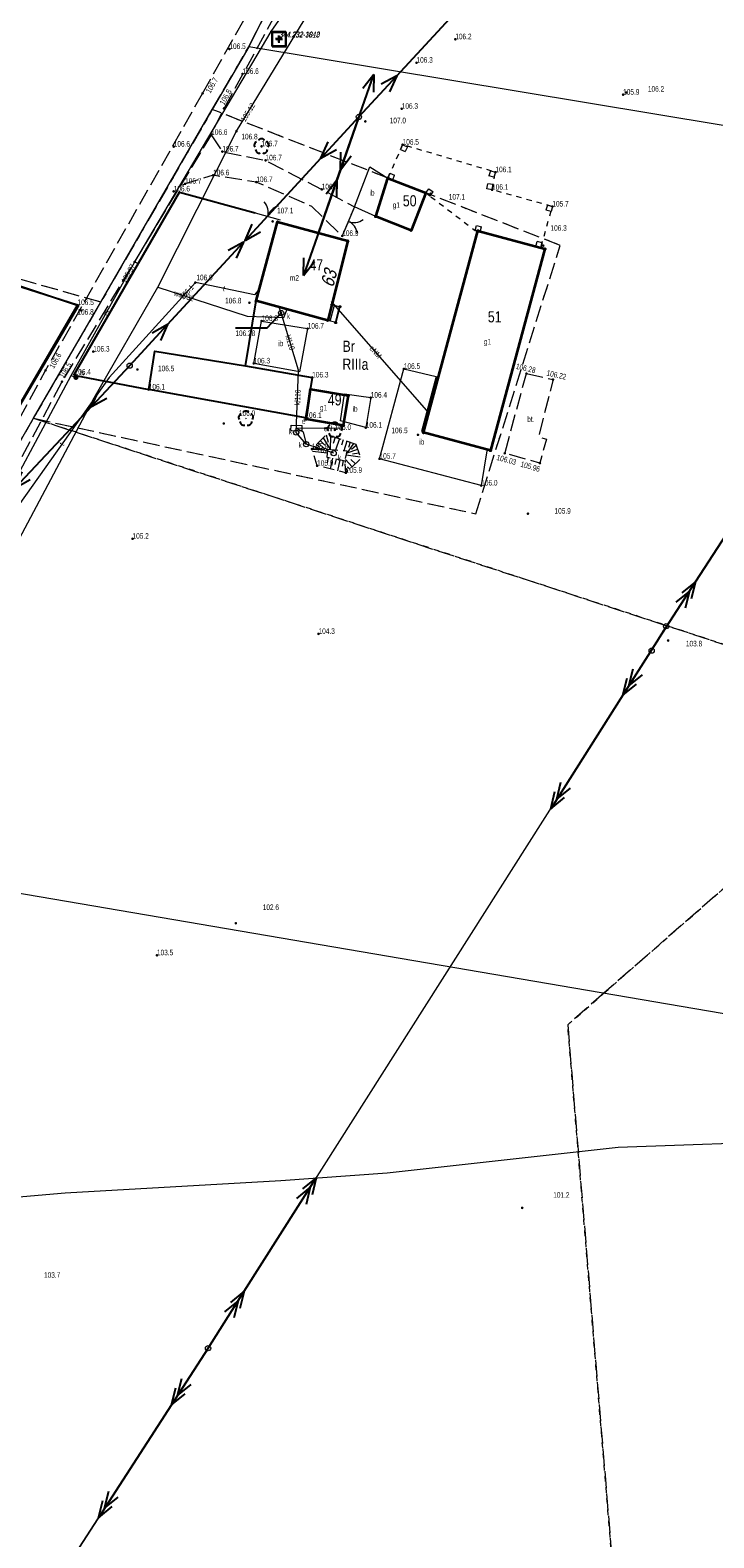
# Model space of a CAD drawing. Header units: inches. Extents: x 6497603 to 6502483, y 5925790 to 5934357.
# Tile 47 of 256: x 6499571 to 6499663, y 5926775 to 5926977. Entities that reach past the tile are written whole.
import ezdxf
from ezdxf.enums import TextEntityAlignment as Align

# ---------------------------------------------------------------- set-up
doc = ezdxf.new("R2010")
doc.units = ezdxf.units.IN
doc.header["$MEASUREMENT"] = 0
for name, pattern in [('1.5_0.75', [2.25, 1.5, -0.75]), ('2.25_0.75', [3, 2.25, -0.75]), ('219-1000', [0, 0]), ('egkk-1000', [3, 2.25, -0.75]), ('egug-1000', [1.5, 0.75, -0.75]), ('otda_1000', [1.4, 0.7, -0.7]), ('otob_1000', [0, 0]), ('suep_nn_1000', [0, 0]), ('suep_sn_1000', [0, 0]), ('supp_1000', [1.25, 0.625, -0.625])]:
    doc.linetypes.add(name, pattern=pattern)
for name, color, linetype in [('000 Inne (niezydentyfikowane)', 7, 'Continuous'), ('203-punkt graniczny', 7, 'Continuous'), ('209-oznaczenie konturu klasyfikacyjnego', 7, 'Continuous'), ('210-oznaczenie konturu użytku gruntowego', 7, 'Continuous'), ('217-kontur klasyfikacyjny', 7, 'Continuous'), ('218-kontur użytku gruntowego', 7, 'Continuous'), ('219-działka ewidencyjna', 7, 'Continuous'), ('238-Punkt adresowy budynku', 7, 'Continuous'), ('312-budynek ewidencyjny', 7, 'Continuous'), ('312-oznaczenie budynku ewidencyjnego', 7, 'Continuous'), ('312-oznaczenie budynku ewidencyjnego-Atr117', 7, 'Continuous'), ('352-schody', 7, 'Continuous'), ('brama', 7, 'Continuous'), ('drzewo liściaste', 7, 'Continuous'), ('inna budowla', 7, 'Continuous'), ('inna budowla-Atr17', 7, 'Continuous'), ('jezdnia', 7, 'Continuous'), ('obszar utwardzony', 7, 'Continuous'), ('obszar utwardzony-Atr17', 7, 'Continuous'), ('ogrodzenie trwałe', 7, 'Continuous'), ('pikieta naturalna', 7, 'Continuous'), ('pikieta naturalna-Atr2', 7, 'Continuous'), ('pikieta sztuczna', 7, 'Continuous'), ('pikieta sztuczna-Atr2', 7, 'Continuous'), ('przewód elektroenergetyczny niskiego napięcia', 7, 'Continuous'), ('przewód elektroenergetyczny podziemny', 7, 'Continuous'), ('przewód elektroenergetyczny podziemny-Atr1', 7, 'Continuous'), ('przewód elektroenergetyczny średniego napięcia', 7, 'Continuous'), ('przewód kanalizacyjny', 7, 'Continuous'), ('przewód kanalizacyjny-Atr1', 7, 'Continuous'), ('przewód telekomunikacyjny podziemny', 7, 'Continuous'), ('przewód telekomunikacyjny podziemny-Atr1', 7, 'Continuous'), ('przewód wodociągowy', 7, 'Continuous'), ('przewód wodociągowy-Atr1', 7, 'Continuous'), ('Punkt budynku', 7, 'Continuous'), ('rzędna', 7, 'Continuous'), ('rzędna-Atr2', 7, 'Continuous'), ('rzędna-Atr3', 7, 'Continuous'), ('skarpa nieumocniona', 7, 'Continuous'), ('studnia kanalizacyjna', 7, 'Continuous'), ('studnia kanalizacyjna-Atr17', 7, 'Continuous'), ('szafa elektroenergetyczna lub kontener', 7, 'Continuous'), ('szafa elektroenergetyczna lub kontener-Atr17', 7, 'Continuous'), ('Szczegółowa osnowa geodezyjna pozioma', 7, 'Continuous'), ('Szczegółowa osnowa geodezyjna pozioma-Atr103', 7, 'Continuous'), ('słup przewodów napowietrznych', 7, 'Continuous'), ('słupek telekomunikacyjny', 7, 'Continuous'), ('słupek telekomunikacyjny-Atr17', 7, 'Continuous'), ('wiata', 7, 'Continuous')]:
    doc.layers.add(name, color=color, linetype=linetype)
doc.styles.get("Standard").update_dxf_attribs({"font": 'arial.ttf'})
doc.linetypes.add('902-1000', pattern='A,5,0,[1,ksztalty.shx,S=1,R=0,X=0,Y=0],5', length=10)

# ---------------------------------------------------------------- blocks, each defined once
blk = doc.blocks.new('203')
at = {"linetype": 'Continuous', "lineweight": 0}
h = blk.add_hatch(color=0, dxfattribs=at)
edge = h.paths.add_edge_path()
edge.add_arc((0, 0), 0.09, 0, 360)
blk = doc.blocks.new('PUNKTBUD')
at = {"color": 0}
blk.add_circle((0, 0), 0.09, dxfattribs=at)
blk = doc.blocks.new('OSSP')
at = {"color": 0}
for p, q in [((-0.939, 0.938), (-0.939, -0.938)), ((-0.939, 0.938), (-0.939, -0.938)), ((0.936, 0.938), (-0.939, 0.938)), ((0.936, 0.938), (-0.939, 0.938)), ((0.45, 0), (-0.45, 0)), ((0.45, 0), (-0.45, 0)), ((0, -0.45), (0, 0.45)), ((0, -0.45), (0, 0.45)), ((0.936, -0.938), (0.936, 0.938)), ((0.936, -0.938), (0.936, 0.938)), ((-0.939, -0.938), (0.936, -0.938)), ((-0.939, -0.938), (0.936, -0.938))]:
    blk.add_line(p, q, dxfattribs=at)
blk = doc.blocks.new('PW01')
at = {"linetype": 'Continuous', "lineweight": 13}
h = blk.add_hatch(color=0, dxfattribs=at)
edge = h.paths.add_edge_path()
edge.add_arc((0, 0), 0.18, 0, 360)
blk = doc.blocks.new('US15')
at = {"color": 0, "linetype": 'Continuous', "lineweight": 13}
blk.add_circle((0, 0), 0.35, dxfattribs=at)
blk = doc.blocks.new('OP021')
at = {"linetype": 'Continuous', "lineweight": 13}
h = blk.add_hatch(color=0, dxfattribs=at)
edge = h.paths.add_edge_path()
edge.add_arc((0, 0), 0.1, 0, 360)
at = {"color": 0, "linetype": 'Continuous', "lineweight": -3}
for centre, start, end in [((-0.476, 0.154), 110.388, 213.756), ((0, 0.5), 38.316, 141.684), ((0.476, 0.154), 326.244, 69.612), ((-0.294, -0.404), 182.272, 285.64), ((0.294, -0.404), 254.36, 357.728), ((0.294, -0.404), 254.36, 357.728)]:
    blk.add_arc(centre, 0.5, start, end, dxfattribs=at)
blk = doc.blocks.new('US09')
at = {"linetype": 'Continuous', "lineweight": 13}
h = blk.add_hatch(color=0, dxfattribs=at)
edge = h.paths.add_edge_path()
edge.add_arc((0, 0), 0.35, 0, 360)
blk = doc.blocks.new('US18')
at = {"color": 0, "linetype": 'Continuous', "lineweight": 13}
for p, q in [((-0.75, -0.35), (-0.75, 0.35)), ((-0.75, 0.35), (0.75, 0.35)), ((0.75, -0.35), (0.75, 0.35)), ((-0.75, -0.35), (0.75, -0.35))]:
    blk.add_line(p, q, dxfattribs=at)
blk = doc.blocks.new('SUEP1')
at = {"color": 0, "linetype": 'Continuous'}
for p, q in [((0, 0), (7.5, 0)), ((7.5, 0), (5.25, 0.75)), ((7.5, 0), (5.25, -0.75)), ((7.5, 0), (22.5, 0)), ((22.5, 0), (20.25, 0.75)), ((22.5, 0), (20.25, -0.75))]:
    blk.add_line(p, q, dxfattribs=at)
blk = doc.blocks.new('SM05')
at = {"color": 0, "linetype": 'Continuous', "lineweight": 13}
blk.add_circle((0, 0), 0.35, dxfattribs=at)
blk = doc.blocks.new('SUEP2')
at = {"color": 0, "linetype": 'Continuous'}
for p, q in [((0, 0), (9.04, 0)), ((7.54, 0), (5.29, 0.75)), ((7.54, 0), (5.29, -0.75)), ((9.04, 0), (6.79, 0.75)), ((9.04, 0), (6.79, -0.75)), ((9.04, 0), (27.04, 0)), ((25.54, 0), (23.29, 0.75)), ((25.54, 0), (23.29, -0.75)), ((27.04, 0), (24.79, 0.75)), ((27.04, 0), (24.79, -0.75))]:
    blk.add_line(p, q, dxfattribs=at)
blk = doc.blocks.new('IB10')
at = {"color": 0, "linetype": 'Continuous', "lineweight": 13}
for p, q in [((0, 0), (0, 0.7)), ((0, 0.7), (0.7, 0.7)), ((0.7, 0), (0, 0)), ((0.7, 0), (0.7, 0.7))]:
    blk.add_line(p, q, dxfattribs=at)
blk = doc.blocks.new('OK02')
at = {"color": 0, "linetype": 'Continuous', "lineweight": 0}
for centre, start, end in [((-2, 0), 0, 60), ((2, 0), 120, 180)]:
    blk.add_arc(centre, 2, start, end, dxfattribs=at)

msp = doc.modelspace()

# ---------------------------------------------------------------- linework, layer by layer
at = {"layer": '000 Inne (niezydentyfikowane)', "color": 7, "linetype": 'Continuous', "lineweight": 18, "flags": 128}
for points in [[(6499609.52, 5926921.9), (6499610.4, 5926921.02)], [(6499609.8, 5926922.17), (6499610.39, 5926921.58)], [(6499610.16, 5926922.54), (6499611.12, 5926920.98)], [(6499610.58, 5926922.95), (6499610.85, 5926921.96)], [(6499611.18, 5926922.83), (6499611.12, 5926920.98)], [(6499611.78, 5926922.63), (6499611.5, 5926921.8)], [(6499612.35, 5926922.45), (6499611.84, 5926920.91)], [(6499612.87, 5926922.27), (6499612.64, 5926921.56)], [(6499613.36, 5926922.11), (6499612.93, 5926920.8)], [(6499614.26, 5926921.81), (6499613.33, 5926920.5)], [(6499613.81, 5926921.96), (6499613.58, 5926921.28)], [(6499610.72, 5926920.51), (6499608.77, 5926920.72)], [(6499609.02, 5926921.4), (6499609.39, 5926921.04)], [(6499609.29, 5926921.67), (6499609.61, 5926921.35)], [(6499610.87, 5926919.95), (6499610.72, 5926919.23)], [(6499611.41, 5926919.83), (6499611.1, 5926918.39)], [(6499615.14, 5926919.98), (6499613.28, 5926920.24)], [(6499614.79, 5926921), (6499613.33, 5926920.5)], [(6499614.62, 5926921.51), (6499613.98, 5926921)], [(6499614.96, 5926920.51), (6499614.12, 5926920.38)], [(6499611.9, 5926919.73), (6499611.75, 5926919)], [(6499612.39, 5926919.62), (6499612.08, 5926918.15)], [(6499612.88, 5926919.52), (6499612.72, 5926918.77)], [(6499614.08, 5926918.69), (6499613.16, 5926919.65)], [(6499613.5, 5926918.13), (6499613.18, 5926918.46)], [(6499613.26, 5926917.91), (6499613.24, 5926917.93)], [(6499613.73, 5926918.36), (6499613.44, 5926918.67)], [(6499614.49, 5926919.08), (6499613.89, 5926919.66)]]:
    msp.add_lwpolyline(points, dxfattribs=at)
at = {"layer": '217-kontur klasyfikacyjny', "color": 3, "linetype": 'egkk-1000', "lineweight": 18, "flags": 128}
for points in [[(6499600.2, 5926974.95), (6499609.46, 5926993.17)], [(6499595.33, 5926966.53), (6499600.2, 5926974.95)], [(6499595.33, 5926966.53), (6499580.39, 5926940.73)], [(6499618.85, 5926957.35), (6499595.33, 5926966.53)], [(6499623.92, 5926955.37), (6499618.85, 5926957.35)], [(6499641.93, 5926948.34), (6499623.92, 5926955.37)], [(6499580.39, 5926940.73), (6499546.04, 5926950.43)], [(6499630.63, 5926912.39), (6499641.93, 5926948.34)], [(6499762, 5926948.1), (6499647.79, 5926848.18)], [(6499571.39, 5926925.17), (6499580.39, 5926940.73)], [(6499561.31, 5926907.78), (6499571.39, 5926925.17)], [(6499571.39, 5926925.17), (6499630.63, 5926912.39)], [(6499571.39, 5926925.17), (6499678.46, 5926890.11)], [(6499647.79, 5926848.18), (6499642.94, 5926843.93)], [(6499642.94, 5926843.93), (6499653.33, 5926718.47)]]:
    msp.add_lwpolyline(points, dxfattribs=at)
at = {"layer": '218-kontur użytku gruntowego', "color": 3, "linetype": 'egug-1000', "lineweight": 18, "flags": 128}
for points in [[(6499600.2, 5926974.95), (6499609.46, 5926993.17)], [(6499595.33, 5926966.53), (6499600.2, 5926974.95)], [(6499595.33, 5926966.53), (6499580.39, 5926940.73)], [(6499618.85, 5926957.35), (6499595.33, 5926966.53)], [(6499623.92, 5926955.37), (6499618.85, 5926957.35)], [(6499641.93, 5926948.34), (6499623.92, 5926955.37)], [(6499580.39, 5926940.73), (6499546.04, 5926950.43)], [(6499630.63, 5926912.39), (6499641.93, 5926948.34)], [(6499647.79, 5926848.18), (6499762, 5926948.1)], [(6499571.39, 5926925.17), (6499580.39, 5926940.73)], [(6499561.31, 5926907.78), (6499571.39, 5926925.17)], [(6499571.39, 5926925.17), (6499630.63, 5926912.39)], [(6499678.46, 5926890.11), (6499571.39, 5926925.17)], [(6499642.94, 5926843.93), (6499647.79, 5926848.18)], [(6499653.33, 5926718.47), (6499642.94, 5926843.93)]]:
    msp.add_lwpolyline(points, dxfattribs=at)
at = {"layer": '219-działka ewidencyjna', "color": 3, "linetype": '219-1000', "lineweight": 18, "flags": 128}
for points in [[(6499600.2, 5926974.95), (6499609.46, 5926993.17)], [(6499600.2, 5926974.95), (6499595.33, 5926966.53)], [(6499799.72, 5926941.84), (6499600.2, 5926974.95)], [(6499580.39, 5926940.73), (6499595.33, 5926966.53)], [(6499571.39, 5926925.17), (6499580.39, 5926940.73)], [(6499561.31, 5926907.78), (6499571.39, 5926925.17)], [(6499779.95, 5926825.6), (6499539.95, 5926866.59)]]:
    msp.add_lwpolyline(points, dxfattribs=at)
at = {"layer": '312-budynek ewidencyjny', "color": 7, "linetype": 'Continuous', "lineweight": 35, "flags": 128}
for points in [[(6499617.23, 5926952.19), (6499618.85, 5926957.35)], [(6499618.85, 5926957.35), (6499623.92, 5926955.37)], [(6499623.92, 5926955.37), (6499621.96, 5926950.34)], [(6499621.96, 5926950.34), (6499617.23, 5926952.19)], [(6499601.21, 5926940.9), (6499604.07, 5926951.47)], [(6499604.07, 5926951.47), (6499613.47, 5926948.93)], [(6499623.63, 5926923.25), (6499630.91, 5926950.29)], [(6499630.91, 5926950.29), (6499639.89, 5926947.86)], [(6499613.47, 5926948.93), (6499611.36, 5926940.4)], [(6499639.89, 5926947.86), (6499632.59, 5926920.84)], [(6499610.8, 5926938.28), (6499601.21, 5926940.9)], [(6499611.36, 5926940.4), (6499610.8, 5926938.28)], [(6499607.89, 5926925.05), (6499608.5, 5926929.06)], [(6499608.5, 5926929.06), (6499613.54, 5926928.21)], [(6499613.54, 5926928.21), (6499612.87, 5926924.22)], [(6499612.87, 5926924.22), (6499607.89, 5926925.05)], [(6499632.59, 5926920.84), (6499623.63, 5926923.25)]]:
    msp.add_lwpolyline(points, dxfattribs=at)
at = {"layer": '352-schody', "color": 7, "linetype": 'Continuous', "lineweight": 18, "flags": 128}
msp.add_lwpolyline([(6499611.36, 5926940.4), (6499612.42, 5926940.12), (6499611.86, 5926937.99), (6499610.8, 5926938.28)], close=True, dxfattribs=at)
msp.add_lwpolyline([(6499611.36, 5926940.4), (6499612.42, 5926940.12), (6499611.86, 5926937.99), (6499610.8, 5926938.28)], close=True, dxfattribs=at)
for points in [[(6499611.138, 5926938.188), (6499611.698, 5926940.311)], [(6499611.813, 5926938.003), (6499612.375, 5926940.132)]]:
    msp.add_lwpolyline(points, dxfattribs=at)
at = {"layer": 'brama', "color": 7, "linetype": 'otob_1000', "lineweight": 18, "flags": 128}
for points in [[(6499601.09, 5926952.68), (6499604.42, 5926951.74)], [(6499614.36, 5926953.49), (6499612.73, 5926949.6)]]:
    msp.add_lwpolyline(points, dxfattribs=at)
at = {"layer": 'inna budowla', "color": 7, "linetype": 'Continuous', "lineweight": 18, "flags": 128}
for points in [[(6499616.42, 5926958.86), (6499618.85, 5926957.35), (6499617.23, 5926952.19), (6499614.36, 5926953.49)], [(6499601.93, 5926938.2), (6499608.1, 5926937.18), (6499606.99, 5926931.4), (6499600.88, 5926932.52)], [(6499625.33, 5926930.78), (6499623.37, 5926923.39), (6499632.17, 5926921.1), (6499631.35, 5926916.17), (6499617.73, 5926919.75), (6499620.99, 5926931.79)], [(6499613.04, 5926928.43), (6499616.55, 5926927.94), (6499615.89, 5926923.92), (6499612.51, 5926924.82)]]:
    msp.add_lwpolyline(points, close=True, dxfattribs=at)
at = {"layer": 'jezdnia', "color": 7, "linetype": '2.25_0.75', "lineweight": 18, "flags": 128}
for points in [[(6499594.03, 5926968.7), (6499608.23, 5926993.94), (6499613.41, 5927002.04), (6499621.69, 5927012.54), (6499628.91, 5927020.73), (6499658.69, 5927052.27), (6499694.42, 5927090.04), (6499695.69, 5927091.56), (6499696.52, 5927093.01), (6499697.02, 5927094.8), (6499696.81, 5927096.76), (6499696.37, 5927097.93), (6499704.45, 5927090.13), (6499702.54, 5927090.13), (6499699.95, 5927089.7), (6499698.13, 5927088.81), (6499696.7, 5927087.61), (6499661, 5927050.2), (6499630.74, 5927018.76), (6499623.79, 5927010.65), (6499615.99, 5927000.19), (6499611.02, 5926992.4), (6499596.89, 5926966.68), (6499595.17, 5926963.14), (6499590.87, 5926956.04), (6499575.19, 5926930.08), (6499557.91, 5926897.66), (6499540.5, 5926864.11), (6499522.86, 5926829.88), (6499504.38, 5926794.53), (6499497.13, 5926781.9), (6499486.68, 5926762.57), (6499470.04, 5926728.71), (6499451.61, 5926693.91), (6499434.24, 5926660.55), (6499433.39, 5926658.93), (6499431.73, 5926655.84), (6499416.3, 5926625.21), (6499397.09, 5926589.53), (6499378.41, 5926553.68), (6499360.52, 5926518.54), (6499343.42, 5926486.51), (6499324.35, 5926453.27), (6499305.79, 5926421.82), (6499289.18, 5926391.25), (6499285.67, 5926384.56), (6499285.25, 5926381.1), (6499285.74, 5926379.01), (6499286.56, 5926377.39), (6499288.53, 5926375.93), (6499289.57, 5926374.85), (6499272.96, 5926374.41), (6499273.92, 5926374.76), (6499276.08, 5926375.76), (6499277.62, 5926377.1), (6499278.75, 5926378.57), (6499282.19, 5926385.71), (6499303.36, 5926423.18), (6499322, 5926454.56), (6499322.53, 5926455.52), (6499326.43, 5926462.52), (6499337.21, 5926481.97), (6499339.91, 5926486.81), (6499340.48, 5926487.84), (6499346.96, 5926500.28), (6499350.25, 5926506.59), (6499357.34, 5926520.19), (6499365.04, 5926534.01), (6499367.84, 5926539.94), (6499375.48, 5926555.45), (6499394.05, 5926591.24), (6499407.27, 5926615.69), (6499411.12, 5926622.8), (6499413.34, 5926626.91), (6499431.25, 5926661.81), (6499448.95, 5926695.56), (6499466.94, 5926730.26), (6499483.97, 5926764.32), (6499493.97, 5926782.93), (6499502.02, 5926796.26), (6499505.18, 5926802.4), (6499507.13, 5926806.18), (6499519.9, 5926831), (6499536.73, 5926863.66), (6499537.71, 5926865.65), (6499541.71, 5926873.24), (6499555.39, 5926899.21), (6499563.48, 5926914.1), (6499567.48, 5926921.45), (6499572.99, 5926931.59)], [(6499595.17, 5926963.14), (6499596.67, 5926960.9), (6499602.46, 5926959.72), (6499609.98, 5926955.84), (6499614.36, 5926953.49), (6499612.73, 5926949.6), (6499608.66, 5926953.53), (6499601.22, 5926956.81), (6499595.43, 5926957.72), (6499591.68, 5926956.58), (6499590.87, 5926956.04)]]:
    msp.add_lwpolyline(points, close=True, dxfattribs=at)
at = {"layer": 'obszar utwardzony', "color": 7, "linetype": '2.25_0.75', "lineweight": 18, "flags": 128}
msp.add_lwpolyline([(6499637.41, 5926931.16), (6499640.97, 5926930.36), (6499639.03, 5926922.69), (6499640.09, 5926922.4), (6499639.21, 5926919.17), (6499634.51, 5926920.49)], close=True, dxfattribs=at)
at = {"layer": 'ogrodzenie trwałe', "color": 7, "linetype": '902-1000', "lineweight": 25, "flags": 128}
for points in [[(6499576.78, 5926930.95), (6499590.94, 5926955.44), (6499601.09, 5926952.68)], [(6499565.57, 5926922.13), (6499566.54, 5926921.99), (6499577.27, 5926940.34), (6499536.55, 5926953.32), (6499530.74, 5926936.16), (6499537.42, 5926933.95), (6499536.02, 5926929.62)], [(6499558.83, 5926946.43), (6499577.4, 5926940.28), (6499566.45, 5926921.76), (6499565.49, 5926922.05)], [(6499599.77, 5926932.2), (6499601.21, 5926940.9)], [(6499576.78, 5926930.95), (6499586.82, 5926929.03)]]:
    msp.add_lwpolyline(points, dxfattribs=at)
msp.add_lwpolyline([(6499586.82, 5926929.03), (6499587.65, 5926934.15), (6499599.77, 5926932.2), (6499608.71, 5926930.64), (6499607.8, 5926925.22)], close=True, dxfattribs=at)
at = {"layer": 'przewód elektroenergetyczny niskiego napięcia', "color": 1, "linetype": 'suep_nn_1000', "lineweight": 18, "flags": 128}
for points in [[(6499614.96, 5926965.54), (6499646.11, 5926999.29)], [(6499584.26, 5926932.23), (6499614.96, 5926965.54)], [(6499609.54, 5926949.99), (6499614.96, 5926965.54)], [(6499550.75, 5926896.56), (6499584.26, 5926932.23)]]:
    msp.add_lwpolyline(points, dxfattribs=at)
at = {"layer": 'przewód elektroenergetyczny podziemny', "color": 1, "linetype": 'Continuous', "lineweight": 18, "flags": 128}
for points in [[(6499624.34, 5926925.91), (6499611.28, 5926940.82)], [(6499612.85, 5926924.22), (6499612.68, 5926923.79), (6499606.62, 5926923.87), (6499607.48, 5926923.35), (6499607.89, 5926921.71)]]:
    msp.add_lwpolyline(points, dxfattribs=at)
at = {"layer": 'przewód elektroenergetyczny średniego napięcia', "color": 1, "linetype": 'suep_sn_1000', "lineweight": 18, "flags": 128}
for points in [[(6499655.16, 5926895.7), (6499696.3, 5926959.26)], [(6499594.76, 5926800.62), (6499655.16, 5926895.7)], [(6499552.67, 5926735.57), (6499594.76, 5926800.62)], [(6499594.76, 5926800.62), (6499552.67, 5926735.57)]]:
    msp.add_lwpolyline(points, dxfattribs=at)
at = {"layer": 'przewód kanalizacyjny', "color": 34, "linetype": 'Continuous', "lineweight": 18, "flags": 128}
for points in [[(6499607.89, 5926921.71), (6499606.57, 5926923.26), (6499606.88, 5926931.64), (6499604.54, 5926939.28), (6499604.3, 5926940.07)], [(6499611.59, 5926920.5), (6499607.89, 5926921.71)]]:
    msp.add_lwpolyline(points, dxfattribs=at)
at = {"layer": 'przewód telekomunikacyjny podziemny', "color": 30, "linetype": 'Continuous', "lineweight": 18, "flags": 128}
for points in [[(6499584.93, 5926946.13), (6499603.22, 5926976.96), (6499619.25, 5926999.91), (6499643.3, 5927026.76), (6499674.24, 5927060.55), (6499692.6, 5927081.4), (6499700.73, 5927089.41), (6499701.79, 5927089.85), (6499727.46, 5927067.62), (6499740.5, 5927056.6), (6499744.77, 5927061.75)], [(6499564.81, 5926909.31), (6499576.4, 5926930.91), (6499584.93, 5926946.13), (6499585.41, 5926945.91)], [(6499601.65, 5926942.52), (6499600.97, 5926941.73), (6499593.06, 5926943.35), (6499581.49, 5926930.65), (6499565.02, 5926907.47), (6499559.66, 5926908.84)], [(6499576.4, 5926930.91), (6499577.06, 5926930.66)], [(6499388.9, 5926570.13), (6499391.29, 5926572.41), (6499398.61, 5926584.02), (6499413.24, 5926612.03), (6499418.82, 5926621.8), (6499435.99, 5926653.44), (6499445.3, 5926672.18), (6499460.76, 5926701.48), (6499480.34, 5926737.34), (6499487.52, 5926750.9), (6499507.32, 5926786.02), (6499521.06, 5926815.14), (6499521.36, 5926816.17), (6499539.27, 5926818.25), (6499557.02, 5926819.83), (6499575.63, 5926821.42), (6499604.49, 5926823.08), (6499618.77, 5926824.09), (6499649.71, 5926827.55), (6499674.82, 5926828.42)]]:
    msp.add_lwpolyline(points, dxfattribs=at)
at = {"layer": 'przewód wodociągowy', "color": 5, "linetype": 'Continuous', "lineweight": 18, "flags": 128}
for points in [[(6499333.02, 5926462.76), (6499339.26, 5926474.09), (6499356.77, 5926507.41), (6499373.17, 5926536.57), (6499378.67, 5926551.82), (6499396.89, 5926586.04), (6499417.9, 5926623.29), (6499435.57, 5926657.76), (6499453.6, 5926690.96), (6499471.3, 5926724.21), (6499485, 5926750.86), (6499506.34, 5926790.94), (6499527.19, 5926828.61), (6499547.46, 5926867.59), (6499579.5, 5926927.92), (6499588.02, 5926942.72), (6499598.56, 5926963.62), (6499618.91, 5926997.07), (6499631.44, 5927014.31), (6499646.22, 5927020.61), (6499677.68, 5927036.09)], [(6499588.02, 5926942.72), (6499600.01, 5926938.85), (6499604.91, 5926938.69), (6499605.34, 5926939.79)]]:
    msp.add_lwpolyline(points, dxfattribs=at)
at = {"layer": 'rzędna-Atr2', "color": 7, "flags": 128}
msp.add_lwpolyline([(6499604.54, 5926939.28), (6499602.64, 5926937.23), (6499598.413, 5926937.23)], dxfattribs=at)
at = {"layer": 'skarpa nieumocniona', "color": 7, "linetype": '1.5_0.75', "lineweight": 18, "flags": 128}
for points in [[(6499614.55, 5926921.72), (6499615.21, 5926919.77), (6499613.22, 5926917.87), (6499613.12, 5926919.47), (6499613.39, 5926920.76), (6499610.77, 5926921.01), (6499608.67, 5926921.05), (6499610.64, 5926923.01)], [(6499614.55, 5926921.72), (6499615.21, 5926919.77), (6499613.22, 5926917.87), (6499613.12, 5926919.47), (6499613.39, 5926920.76), (6499610.77, 5926921.01), (6499608.67, 5926921.05), (6499610.64, 5926923.01)], [(6499610.77, 5926921.01), (6499610.66, 5926919.99), (6499613.12, 5926919.47), (6499613.22, 5926917.87), (6499609.37, 5926918.81), (6499608.67, 5926921.05)], [(6499610.77, 5926921.01), (6499610.66, 5926919.99), (6499613.12, 5926919.47), (6499613.22, 5926917.87), (6499609.37, 5926918.81), (6499608.67, 5926921.05)]]:
    msp.add_lwpolyline(points, close=True, dxfattribs=at)
at = {"layer": 'słup przewodów napowietrznych', "color": 7, "linetype": 'supp_1000', "lineweight": 18, "flags": 128}
msp.add_lwpolyline([(6499654.19, 5926894.06), (6499656.12, 5926897.33)], dxfattribs=at)
at = {"layer": 'wiata', "color": 7, "linetype": 'otda_1000', "lineweight": 18, "flags": 128}
msp.add_lwpolyline([(6499620.82, 5926961.82), (6499618.85, 5926957.35), (6499623.92, 5926955.37), (6499630.53, 5926950.33), (6499639.32, 5926947.98), (6499640.89, 5926953.54), (6499632.81, 5926955.78), (6499633.26, 5926958.14)], close=True, dxfattribs=at)

# ---------------------------------------------------------------- block references
at = {"layer": '203-punkt graniczny', "color": 3, "linetype": 'Continuous', "lineweight": 18}
msp.add_blockref('203', (6499600.2, 5926974.95), dxfattribs=at)
at = {"layer": '203-punkt graniczny', "color": 7, "linetype": 'Continuous', "lineweight": 18}
for p in [(6499595.33, 5926966.53), (6499580.39, 5926940.73), (6499571.39, 5926925.17)]:
    msp.add_blockref('203', p, dxfattribs=at)
at = {"layer": 'brama', "color": 7, "linetype": 'Continuous', "lineweight": 18}
for p, rotation in [((6499602.755, 5926952.21), 344.237), ((6499613.545, 5926951.545), 247.265)]:
    msp.add_blockref('OK02', p, dxfattribs=dict(at, rotation=rotation))
at = {"layer": 'drzewo liściaste', "color": 94, "linetype": 'Continuous', "lineweight": 18}
for p in [(6499601.92, 5926961.6), (6499599.83, 5926925.15), (6499611.74, 5926923.62)]:
    msp.add_blockref('OP021', p, dxfattribs=at)
at = {"layer": 'pikieta naturalna', "color": 7, "linetype": 'Continuous', "lineweight": 13}
for p in [(6499597.62, 5926974.63), (6499627.88, 5926975.94), (6499622.68, 5926972.8), (6499599.37, 5926971.3), (6499594.03, 5926968.7), (6499650.36, 5926968.52), (6499650.82, 5926968.81), (6499596.89, 5926966.68), (6499620.7, 5926966.63), (6499615.82, 5926964.94), (6499595.17, 5926963.14), (6499598.56, 5926963.62), (6499590.16, 5926961.56), (6499596.67, 5926960.9), (6499601.92, 5926961.6), (6499620.82, 5926961.82), (6499602.46, 5926959.72), (6499633.26, 5926958.14), (6499591.68, 5926956.58), (6499595.43, 5926957.72), (6499601.22, 5926956.81), (6499590.15, 5926955.56), (6499609.98, 5926955.84), (6499624.58, 5926955.25), (6499632.81, 5926955.78), (6499640.89, 5926953.54), (6499603.41, 5926951.55), (6499612.73, 5926949.6), (6499639.66, 5926948.29), (6499593.06, 5926943.35), (6499577.27, 5926940.34), (6499600.3, 5926940.65), (6499577.78, 5926939.61), (6499601.93, 5926938.2), (6499608.1, 5926937.18), (6499579.38, 5926934.11), (6499600.88, 5926932.52), (6499620.99, 5926931.79), (6499572.99, 5926931.59), (6499575.19, 5926930.08), (6499576.88, 5926931.03), (6499585.29, 5926931.71), (6499608.71, 5926930.64), (6499586.82, 5926929.03), (6499616.55, 5926927.94), (6499596.86, 5926924.48), (6499607.8, 5926925.22), (6499615.89, 5926923.92), (6499611.74, 5926923.62), (6499622.88, 5926922.96), (6499608.67, 5926921.05), (6499617.73, 5926919.75), (6499609.37, 5926918.81), (6499613.22, 5926917.87), (6499631.35, 5926916.17), (6499637.61, 5926912.4), (6499584.64, 5926909.04), (6499609.56, 5926896.3), (6499656.39, 5926895.41), (6499598.48, 5926857.54), (6499587.91, 5926853.25), (6499636.84, 5926819.42)]:
    msp.add_blockref('PW01', p, dxfattribs=at)
at = {"layer": 'pikieta sztuczna', "color": 7, "linetype": 'Continuous', "lineweight": 13}
for p in [(6499637.41, 5926931.16), (6499640.97, 5926930.36), (6499634.51, 5926920.49), (6499639.21, 5926919.17)]:
    msp.add_blockref('PW01', p, dxfattribs=at)
at = {"layer": 'przewód elektroenergetyczny niskiego napięcia', "color": 1, "linetype": 'Continuous', "lineweight": 18}
for p, rotation in [((6499614.96, 5926965.54), 47.294), ((6499609.54, 5926949.99), 70.78399999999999), ((6499614.96, 5926965.54), 227.335), ((6499614.96, 5926965.54), 250.784), ((6499584.26, 5926932.23), 47.33500000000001), ((6499584.26, 5926932.23), 226.788)]:
    msp.add_blockref('SUEP1', p, dxfattribs=dict(at, rotation=rotation))
at = {"layer": 'przewód elektroenergetyczny średniego napięcia', "color": 1, "linetype": 'Continuous', "lineweight": 18}
for p, rotation in [((6499655.16, 5926895.7), 57.08699999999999), ((6499655.16, 5926895.7), 237.574), ((6499594.76, 5926800.62), 57.574), ((6499594.76, 5926800.62), 237.095)]:
    msp.add_blockref('SUEP2', p, dxfattribs=dict(at, rotation=rotation))
at = {"layer": 'Punkt budynku', "color": 5, "linetype": 'Continuous', "lineweight": 13}
for p in [(6499618.85, 5926957.35), (6499623.92, 5926955.37), (6499617.23, 5926952.19), (6499604.07, 5926951.47), (6499621.96, 5926950.34), (6499630.91, 5926950.29), (6499613.47, 5926948.93), (6499639.89, 5926947.86), (6499601.21, 5926940.9), (6499611.36, 5926940.4), (6499612.42, 5926940.12), (6499610.8, 5926938.28), (6499611.86, 5926937.99), (6499608.5, 5926929.06), (6499613.54, 5926928.21), (6499607.89, 5926925.05), (6499612.87, 5926924.22), (6499623.63, 5926923.25), (6499632.59, 5926920.84)]:
    msp.add_blockref('PUNKTBUD', p, dxfattribs=at)
at = {"layer": 'rzędna', "color": 30, "linetype": 'Continuous', "lineweight": 18}
for p in [(6499603.22, 5926976.96), (6499584.93, 5926946.13), (6499593.06, 5926943.35)]:
    msp.add_blockref('PW01', p, dxfattribs=at)
at = {"layer": 'rzędna', "color": 5, "linetype": 'Continuous', "lineweight": 18}
msp.add_blockref('PW01', (6499598.56, 5926963.62), dxfattribs=at)
at = {"layer": 'rzędna', "color": 34, "linetype": 'Continuous', "lineweight": 18}
msp.add_blockref('PW01', (6499604.54, 5926939.28), dxfattribs=at)
at = {"layer": 'studnia kanalizacyjna', "color": 34, "linetype": 'Continuous', "lineweight": 18}
for p in [(6499604.54, 5926939.28), (6499606.57, 5926923.26), (6499607.89, 5926921.71), (6499611.59, 5926920.5)]:
    msp.add_blockref('US15', p, dxfattribs=at)
at = {"layer": 'szafa elektroenergetyczna lub kontener', "color": 1, "linetype": 'Continuous', "lineweight": 18, "rotation": 359.045}
msp.add_blockref('US18', (6499606.62, 5926923.87), dxfattribs=at)
at = {"layer": 'Szczegółowa osnowa geodezyjna pozioma', "color": 7, "linetype": 'Continuous', "lineweight": 13}
for p in [(6499604.25, 5926976.01), (6499604.28, 5926975.93)]:
    msp.add_blockref('OSSP', p, dxfattribs=at)
at = {"layer": 'słup przewodów napowietrznych', "color": 7, "linetype": 'Continuous', "lineweight": 18}
for name, p in [('US15', (6499614.96, 5926965.54)), ('US15', (6499584.26, 5926932.23)), ('SM05', (6499656.12, 5926897.33)), ('SM05', (6499654.19, 5926894.06)), ('US15', (6499594.76, 5926800.62))]:
    msp.add_blockref(name, p, dxfattribs=at)
at = {"layer": 'słupek telekomunikacyjny', "color": 30, "linetype": 'Continuous', "lineweight": 18}
msp.add_blockref('US09', (6499577.06, 5926930.66), dxfattribs=at)
at = {"layer": 'wiata', "color": 7, "linetype": 'Continuous', "lineweight": 18}
for p, rotation in [((6499620.82, 5926961.82), 246.216), ((6499633.26, 5926958.14), 163.521), ((6499618.85, 5926957.35), 338.6679999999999), ((6499632.81, 5926955.78), 79.205), ((6499623.92, 5926955.37), 322.675), ((6499640.89, 5926953.54), 164.505), ((6499630.53, 5926950.33), 345.032), ((6499639.32, 5926947.98), 74.232)]:
    msp.add_blockref('IB10', p, dxfattribs=dict(at, rotation=rotation))

# ---------------------------------------------------------------- texts
at = {"layer": '209-oznaczenie konturu klasyfikacyjnego', "color": 3, "linetype": 'Continuous', "lineweight": 18, "width": 0.79}
msp.add_text('RIIIa', height=1.5, dxfattribs=at).set_placement((6499612.75, 5926933.17), align=Align.TOP_LEFT)
at = {"layer": '210-oznaczenie konturu użytku gruntowego', "color": 3, "linetype": 'Continuous', "lineweight": 18, "width": 0.79}
msp.add_text('Br', height=1.5, dxfattribs=at).set_placement((6499612.77, 5926934.07))
at = {"layer": '238-Punkt adresowy budynku', "color": 7, "linetype": 'Continuous', "lineweight": 18, "oblique": 15, "width": 0.79}
msp.add_text('63', height=1.8, rotation=75.671, dxfattribs=at).set_placement((6499611.8, 5926943.69), align=Align.CENTER)
at = {"layer": '312-oznaczenie budynku ewidencyjnego', "color": 7, "linetype": 'Continuous', "lineweight": 18, "width": 0.79}
for s, p in [('50', (6499620.85, 5926953.56)), ('47', (6499608.33, 5926944.98)), ('51', (6499632.24, 5926938.02)), ('49', (6499610.8, 5926926.9))]:
    msp.add_text(s, height=1.5, dxfattribs=at).set_placement(p)
at = {"layer": '312-oznaczenie budynku ewidencyjnego-Atr117', "color": 7, "width": 0.667}
for s, p in [('g1', (6499619.98, 5926953.74)), ('m2', (6499606.33, 5926943.98)), ('g1', (6499632.2, 5926935.44)), ('g1', (6499610.23, 5926926.6))]:
    msp.add_text(s, height=0.75, dxfattribs=at).set_placement(p, align=Align.MIDDLE_CENTER)
at = {"layer": 'inna budowla-Atr17', "color": 7, "width": 0.667}
for p in [(6499616.38, 5926955), (6499604.17, 5926934.83), (6499614.11, 5926926.05), (6499623.06, 5926921.64)]:
    msp.add_text('ib', height=0.75, dxfattribs=at).set_placement(p)
at = {"layer": 'obszar utwardzony-Atr17', "color": 7, "width": 0.667}
msp.add_text('bt.', height=0.75, dxfattribs=at).set_placement((6499637.51, 5926924.68))
at = {"layer": 'pikieta naturalna-Atr2', "color": 7, "width": 0.667}
for s, p in [('106.2', (6499627.88, 5926975.94)), ('106.5', (6499597.62, 5926974.63)), ('106.3', (6499622.68, 5926972.8)), ('106.6', (6499599.37, 5926971.3)), ('105.9', (6499650.36, 5926968.52)), ('106.2', (6499653.68, 5926968.91)), ('106.3', (6499620.7, 5926966.63)), ('107.0', (6499619.09, 5926964.69)), ('106.6', (6499590.16, 5926961.56)), ('106.6', (6499595.17, 5926963.14)), ('106.8', (6499599.22, 5926962.53)), ('106.7', (6499601.92, 5926961.6)), ('106.5', (6499620.82, 5926961.82)), ('106.7', (6499596.67, 5926960.9)), ('106.7', (6499602.46, 5926959.72)), ('106.6', (6499595.43, 5926957.72)), ('106.1', (6499633.26, 5926958.14)), ('106.6', (6499590.15, 5926955.56)), ('106.7', (6499591.68, 5926956.58)), ('106.7', (6499601.22, 5926956.81)), ('106.8', (6499609.98, 5926955.84)), ('106.1', (6499632.81, 5926955.78)), ('107.1', (6499627.01, 5926954.47)), ('105.7', (6499640.89, 5926953.54)), ('107.1', (6499604, 5926952.62)), ('106.9', (6499612.73, 5926949.6)), ('106.3', (6499640.63, 5926950.29)), ('106.9', (6499593.19, 5926943.66)), ('106.5', (6499577.27, 5926940.34)), ('106.8', (6499597.04, 5926940.56)), ('106.8', (6499577.26, 5926939.05)), ('106.8', (6499601.93, 5926938.2)), ('106.7', (6499608.1, 5926937.18)), ('106.3', (6499579.38, 5926934.11)), ('106.5', (6499588.05, 5926931.48)), ('106.3', (6499600.88, 5926932.52)), ('106.5', (6499620.99, 5926931.79)), ('106.4', (6499576.88, 5926931.03)), ('106.3', (6499608.71, 5926930.64)), ('106.1', (6499586.82, 5926929.03)), ('106.4', (6499616.55, 5926927.94)), ('106.0', (6499598.89, 5926925.5)), ('106.1', (6499607.8, 5926925.22)), ('106.0', (6499611.74, 5926923.62)), ('106.1', (6499615.89, 5926923.92)), ('106.5', (6499619.32, 5926923.18)), ('105.8', (6499608.67, 5926921.05)), ('105.7', (6499617.73, 5926919.75)), ('105.9', (6499609.37, 5926918.81)), ('105.9', (6499613.22, 5926917.87)), ('106.0', (6499631.35, 5926916.17)), ('105.9', (6499641.17, 5926912.4)), ('105.2', (6499584.64, 5926909.04)), ('104.3', (6499609.56, 5926896.3)), ('103.8', (6499658.77, 5926894.62)), ('102.6', (6499602.08, 5926859.31)), ('103.5', (6499587.91, 5926853.25)), ('101.2', (6499641, 5926820.77)), ('103.7', (6499572.78, 5926810.05))]:
    msp.add_text(s, height=0.75, dxfattribs=at).set_placement(p)
for s, rotation, p in [('106.7', 60.638, (6499595.06, 5926968.64)), ('106.8', 61.217, (6499596.91, 5926967.06)), ('106.6', 60.448, (6499574.09, 5926931.77)), ('106.5', 58.867, (6499575.39, 5926930.5))]:
    msp.add_text(s, height=0.75, rotation=rotation, dxfattribs=at).set_placement(p)
at = {"layer": 'pikieta sztuczna-Atr2', "color": 7, "width": 0.667}
for s, rotation, p in [('106.28', 347.334, (6499635.94, 5926931.8)), ('106.22', 347.334, (6499640.05, 5926930.92)), ('106.03', 344.312, (6499633.34, 5926919.62)), ('105.96', 344.312, (6499636.54, 5926918.71))]:
    msp.add_text(s, height=0.75, rotation=rotation, dxfattribs=at).set_placement(p)
at = {"layer": 'przewód elektroenergetyczny podziemny-Atr1', "color": 1, "width": 0.667}
for s, rotation, p in [('eNM', 311.216, (6499616.6, 5926934.74)), ('eN', 359.243, (6499610.27, 5926923.82))]:
    msp.add_text(s, height=0.75, rotation=rotation, dxfattribs=at).set_placement(p, align=Align.MIDDLE_LEFT)
at = {"layer": 'przewód kanalizacyjny-Atr1', "color": 34, "width": 0.667}
for s, rotation, p in [('kl110', 287.028, (6499605.443, 5926936.331)), ('kl110', 87.881, (6499606.71, 5926926.94)), ('kl40', 341.891, (6499609.12, 5926921.31))]:
    msp.add_text(s, height=0.75, rotation=rotation, dxfattribs=at).set_placement(p, align=Align.MIDDLE_LEFT)
at = {"layer": 'przewód telekomunikacyjny podziemny-Atr1', "color": 30, "width": 0.667}
for s, rotation, p in [('t', 348.425, (6499596.78, 5926942.59)), ('ts', 60.731, (6499580.94, 5926939.01)), ('t', 54.605, (6499575.08, 5926921.64))]:
    msp.add_text(s, height=0.75, rotation=rotation, dxfattribs=at).set_placement(p, align=Align.MIDDLE_LEFT)
at = {"layer": 'przewód wodociągowy-Atr1', "color": 5, "width": 0.667}
msp.add_text('woD32', height=0.75, rotation=342.111, dxfattribs=at).set_placement((6499590.247, 5926942.001), align=Align.MIDDLE_LEFT)
at = {"layer": 'rzędna-Atr2', "color": 5, "width": 0.667}
msp.add_text('105.12', height=0.75, rotation=58.685, dxfattribs=at).set_placement((6499599.41, 5926965.02), align=Align.MIDDLE_LEFT)
at = {"layer": 'rzędna-Atr2', "color": 30, "width": 0.667}
for s, rotation, p in [('105.97', 60.731, (6499583.41, 5926943.42)), ('106.1', 47.666, (6499591.18, 5926941.29))]:
    msp.add_text(s, height=0.75, rotation=rotation, dxfattribs=at).set_placement(p, align=Align.MIDDLE_LEFT)
at = {"layer": 'rzędna-Atr3', "color": 34, "width": 0.667}
msp.add_text('106.28', height=0.75, dxfattribs=at).set_placement((6499598.413, 5926935.963), align=Align.BOTTOM_LEFT)
at = {"layer": 'studnia kanalizacyjna-Atr17', "color": 34, "width": 0.667}
for p in [(6499605.3, 5926938.49), (6499605.59, 5926923.02), (6499606.89, 5926921.22), (6499612.16, 5926919.51)]:
    msp.add_text('k', height=0.75, dxfattribs=at).set_placement(p)
at = {"layer": 'szafa elektroenergetyczna lub kontener-Atr17', "color": 1, "width": 0.667}
msp.add_text('e', height=0.75, dxfattribs=at).set_placement((6499607.33, 5926924.4))
at = {"layer": 'Szczegółowa osnowa geodezyjna pozioma-Atr103', "color": 7, "oblique": 15, "width": 0.667}
for s, p in [('344.232-1042', (6499604.25, 5926976.01)), ('344.232-3810', (6499604.28, 5926975.93))]:
    msp.add_text(s, height=0.75, dxfattribs=at).set_placement(p, align=Align.BOTTOM_LEFT)
at = {"layer": 'słupek telekomunikacyjny-Atr17', "color": 30, "width": 0.667}
msp.add_text('ts', height=0.75, dxfattribs=at).set_placement((6499577.59, 5926930.95))

doc.saveas('drawing.dxf')
